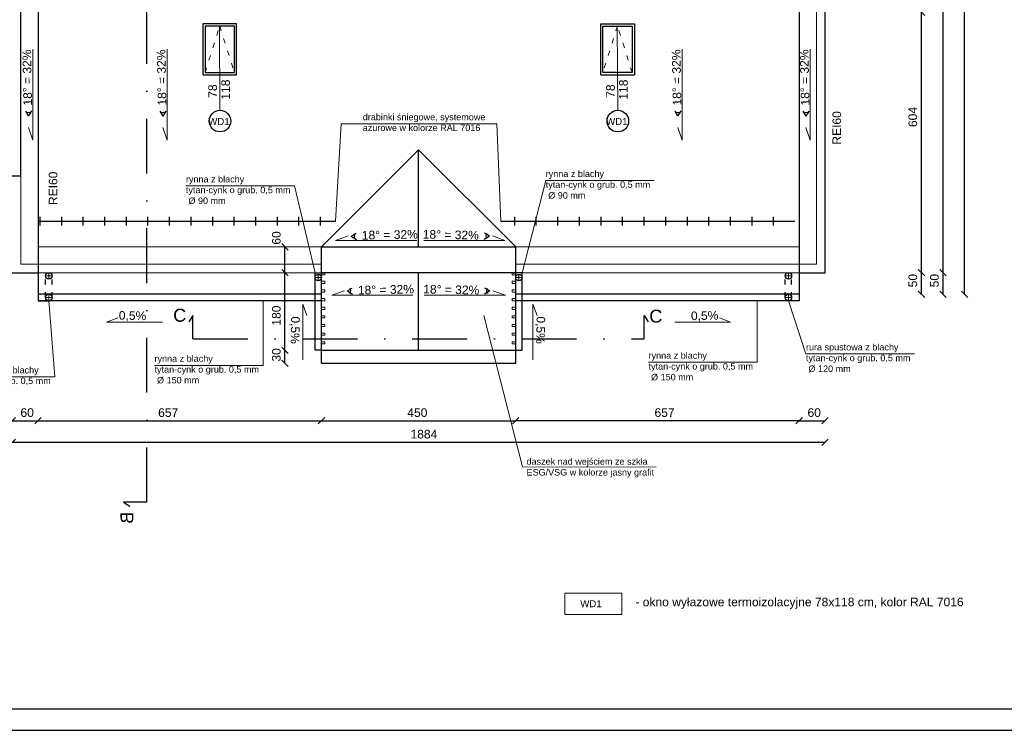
# Model space of a CAD drawing. Header units: millimetres. Extents: x 6197 to 108098, y 4257 to 29730.
# Tile 65 of 148: x 27428 to 29710, y 8828 to 10476. Entities that reach past the tile are written whole.
import ezdxf

# ---------------------------------------------------------------- set-up
doc = ezdxf.new("R2010")
doc.units = ezdxf.units.MM
doc.linetypes.add('ACAD_ISO03W100', pattern=[30, 12, -18])
doc.linetypes.add('DASHDOTX2', pattern=[50.8, 25.4, -12.7, 0, -12.7])
doc.layers.add('inne', color=7, linetype='Continuous')
doc.layers.add('R-TAB', color=1, linetype='Continuous')
doc.layers.add('OZNACZENIA opisy', color=18, linetype='Continuous', lineweight=0)
doc.styles.get("Standard").update_dxf_attribs({"font": 'arial.ttf'})
doc.dimstyles.new('ISO-25', dxfattribs={"dimtxt": 2.5, "dimasz": 2.5, "dimexe": 1.25, "dimexo": 0.625, "dimtad": 1, "dimtxsty": 'Standard', "dimcen": 2.5, "dimadec": 0, "dimazin": 0, "dimtfac": 1, "dimtmove": 0, "dimatfit": 3, "dimfxl": 1, "dimarcsym": 0})

# ---------------------------------------------------------------- blocks, each defined once
blk = doc.blocks.new('_Oblique')
at = {"color": 0, "linetype": 'ByBlock', "lineweight": -2}
blk.add_line((-0.5, -0.5), (0.5, 0.5), dxfattribs=at)
blk = doc.blocks.new('*D1024')
at = {"color": 0, "lineweight": -2, "transparency": 16777216}
blk.add_line((28127.97410567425, 9545.857290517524), (28577.97409756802, 9545.857290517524), dxfattribs=at)
at = {"layer": 'Defpoints', "color": 0, "transparency": 16777216}
for p in [(28127.97410567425, 9949.087869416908), (28577.97409756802, 9949.087870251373), (28577.97409756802, 9545.857290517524)]:
    blk.add_point(p, dxfattribs=at)
at = {"color": 0, "lineweight": -2, "transparency": 16777216, "xscale": 15, "yscale": 15, "zscale": 15, "rotation": 180}
blk.add_blockref('_Oblique', (28127.97410567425, 9545.857290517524), dxfattribs=at)
at = {"color": 0, "lineweight": -2, "transparency": 16777216, "xscale": 15, "yscale": 15, "zscale": 15}
blk.add_blockref('_Oblique', (28577.97409756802, 9545.857290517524), dxfattribs=at)
at = {"color": 0, "lineweight": 20, "transparency": 16777216, "insert": (28350.09994896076, 9564.531083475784), "char_height": 20, "attachment_point": 5}
blk.add_mtext('450', dxfattribs=at)
blk = doc.blocks.new('*D1025')
at = {"color": 0, "lineweight": -2, "transparency": 16777216}
blk.add_line((27410.9740973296, 9495.857290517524), (29294.9740973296, 9495.857290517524), dxfattribs=at)
at = {"layer": 'Defpoints', "color": 0, "transparency": 16777216}
for p in [(27410.9740973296, 9889.087868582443), (29294.9740973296, 9889.087868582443), (29294.9740973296, 9495.857290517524)]:
    blk.add_point(p, dxfattribs=at)
at = {"color": 0, "lineweight": -2, "transparency": 16777216, "xscale": 15, "yscale": 15, "zscale": 15, "rotation": 180}
blk.add_blockref('_Oblique', (27410.9740973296, 9495.857290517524), dxfattribs=at)
at = {"color": 0, "lineweight": -2, "transparency": 16777216, "xscale": 15, "yscale": 15, "zscale": 15}
blk.add_blockref('_Oblique', (29294.9740973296, 9495.857290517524), dxfattribs=at)
at = {"color": 0, "lineweight": 20, "transparency": 16777216, "insert": (28365.19626482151, 9514.531083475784), "char_height": 20, "attachment_point": 5}
blk.add_mtext('1884', dxfattribs=at)
blk = doc.blocks.new('*D1060')
at = {"color": 0, "lineweight": -2, "transparency": 16777216}
blk.add_line((29518.38559611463, 9889.087868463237), (29518.38559611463, 10493.08786846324), dxfattribs=at)
at = {"layer": 'Defpoints', "color": 0, "transparency": 16777216}
for p in [(29309.97409685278, 10493.08786846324), (29518.38559611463, 10493.08786846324), (29294.97409732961, 9889.087868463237)]:
    blk.add_point(p, dxfattribs=at)
at = {"color": 0, "lineweight": -2, "transparency": 16777216, "xscale": 15, "yscale": 15, "zscale": 15}
for p, rotation in [((29518.38559611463, 10493.08786846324), 90), ((29518.38559611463, 9889.087868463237), 270)]:
    blk.add_blockref('_Oblique', p, dxfattribs=dict(at, rotation=rotation))
at = {"color": 0, "lineweight": 20, "transparency": 16777216, "insert": (29498.39558585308, 10250.08053339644), "char_height": 20, "attachment_point": 5, "rotation": 90}
blk.add_mtext('604', dxfattribs=at)
blk = doc.blocks.new('*D1049')
at = {"color": 0, "lineweight": -2, "transparency": 16777216}
blk.add_line((29234.97409709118, 9545.857290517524), (28577.97409780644, 9545.857290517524), dxfattribs=at)
at = {"layer": 'Defpoints', "color": 0, "transparency": 16777216}
for p in [(29234.97409709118, 9889.087868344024), (28577.97409780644, 9824.087877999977), (28577.97409780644, 9545.857290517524)]:
    blk.add_point(p, dxfattribs=at)
at = {"color": 0, "lineweight": -2, "transparency": 16777216, "xscale": 15, "yscale": 15, "zscale": 15, "rotation": 180}
blk.add_blockref('_Oblique', (28577.97409780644, 9545.857290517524), dxfattribs=at)
at = {"color": 0, "lineweight": -2, "transparency": 16777216, "xscale": 15, "yscale": 15, "zscale": 15}
blk.add_blockref('_Oblique', (29234.97409709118, 9545.857290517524), dxfattribs=at)
at = {"color": 0, "lineweight": 20, "transparency": 16777216, "insert": (28923.00332410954, 9564.531083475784), "char_height": 20, "attachment_point": 5}
blk.add_mtext('657', dxfattribs=at)
blk = doc.blocks.new('*D1050')
at = {"color": 0, "lineweight": -2, "transparency": 16777216}
blk.add_line((29234.97409923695, 9545.857290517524), (29294.9740973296, 9545.857290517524), dxfattribs=at)
at = {"layer": 'Defpoints', "color": 0, "transparency": 16777216}
for p in [(29234.97409923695, 9889.087868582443), (29294.9740973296, 9889.087868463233), (29294.9740973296, 9545.857290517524)]:
    blk.add_point(p, dxfattribs=at)
at = {"color": 0, "lineweight": -2, "transparency": 16777216, "xscale": 15, "yscale": 15, "zscale": 15, "rotation": 180}
blk.add_blockref('_Oblique', (29234.97409923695, 9545.857290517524), dxfattribs=at)
at = {"color": 0, "lineweight": -2, "transparency": 16777216, "xscale": 15, "yscale": 15, "zscale": 15}
blk.add_blockref('_Oblique', (29294.9740973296, 9545.857290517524), dxfattribs=at)
at = {"color": 0, "lineweight": 20, "transparency": 16777216, "insert": (29269.79343207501, 9564.531083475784), "char_height": 20, "attachment_point": 5}
blk.add_mtext('60', dxfattribs=at)
blk = doc.blocks.new('*D1051')
at = {"color": 0, "lineweight": -2, "transparency": 16777216}
blk.add_line((29568.3855956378, 9889.087868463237), (29568.3855956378, 11449.08786858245), dxfattribs=at)
at = {"layer": 'Defpoints', "color": 0, "transparency": 16777216}
for p in [(29284.97409732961, 11449.08786858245), (29568.3855956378, 11449.08786858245), (29294.97409732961, 9889.087868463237)]:
    blk.add_point(p, dxfattribs=at)
at = {"color": 0, "lineweight": -2, "transparency": 16777216, "xscale": 15, "yscale": 15, "zscale": 15}
for p, rotation in [((29568.3855956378, 11449.08786858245), 90), ((29568.3855956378, 9889.087868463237), 270)]:
    blk.add_blockref('_Oblique', p, dxfattribs=dict(at, rotation=rotation))
at = {"color": 0, "lineweight": 20, "transparency": 16777216, "insert": (29548.39558585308, 10665.59148014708), "char_height": 20, "attachment_point": 5, "rotation": 90}
blk.add_mtext('1560', dxfattribs=at)
blk = doc.blocks.new('*D1036')
at = {"color": 0, "lineweight": -2, "transparency": 16777216}
blk.add_line((27470.97410567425, 9545.857290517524), (28127.97410567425, 9545.857290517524), dxfattribs=at)
at = {"layer": 'Defpoints', "color": 0, "transparency": 16777216}
for p in [(27470.97410567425, 9949.087868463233), (28127.97410567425, 9949.087870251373), (28127.97410567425, 9545.857290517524)]:
    blk.add_point(p, dxfattribs=at)
at = {"color": 0, "lineweight": -2, "transparency": 16777216, "xscale": 15, "yscale": 15, "zscale": 15, "rotation": 180}
blk.add_blockref('_Oblique', (27470.97410567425, 9545.857290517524), dxfattribs=at)
at = {"color": 0, "lineweight": -2, "transparency": 16777216, "xscale": 15, "yscale": 15, "zscale": 15}
blk.add_blockref('_Oblique', (28127.97410567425, 9545.857290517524), dxfattribs=at)
at = {"color": 0, "lineweight": 20, "transparency": 16777216, "insert": (27772.65771539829, 9564.531083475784), "char_height": 20, "attachment_point": 5}
blk.add_mtext('657', dxfattribs=at)
blk = doc.blocks.new('*D1037')
at = {"color": 0, "lineweight": -2, "transparency": 16777216}
blk.add_line((27410.9741075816, 9545.857290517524), (27470.97410567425, 9545.857290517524), dxfattribs=at)
at = {"layer": 'Defpoints', "color": 0, "transparency": 16777216}
for p in [(27410.9741075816, 9889.087868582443), (27470.97410567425, 9889.087868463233), (27470.97410567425, 9545.857290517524)]:
    blk.add_point(p, dxfattribs=at)
at = {"color": 0, "lineweight": -2, "transparency": 16777216, "xscale": 15, "yscale": 15, "zscale": 15, "rotation": 180}
blk.add_blockref('_Oblique', (27410.9741075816, 9545.857290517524), dxfattribs=at)
at = {"color": 0, "lineweight": -2, "transparency": 16777216, "xscale": 15, "yscale": 15, "zscale": 15}
blk.add_blockref('_Oblique', (27470.97410567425, 9545.857290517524), dxfattribs=at)
at = {"color": 0, "lineweight": 20, "transparency": 16777216, "insert": (27445.79344041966, 9564.531083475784), "char_height": 20, "attachment_point": 5}
blk.add_mtext('60', dxfattribs=at)
blk = doc.blocks.new('*D1039')
at = {"color": 0, "lineweight": -2, "transparency": 16777216}
blk.add_line((29518.38559849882, 9839.087868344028), (29518.38559849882, 9889.087865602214), dxfattribs=at)
at = {"layer": 'Defpoints', "color": 0, "transparency": 16777216}
for p in [(29294.97409732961, 9889.087865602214), (29518.38559849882, 9889.087865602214), (29234.9740970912, 9839.087868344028)]:
    blk.add_point(p, dxfattribs=at)
at = {"color": 0, "lineweight": -2, "transparency": 16777216, "xscale": 15, "yscale": 15, "zscale": 15}
for p, rotation in [((29518.38559849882, 9889.087865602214), 90), ((29518.38559849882, 9839.087868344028), 270)]:
    blk.add_blockref('_Oblique', p, dxfattribs=dict(at, rotation=rotation))
at = {"color": 0, "lineweight": 20, "transparency": 16777216, "insert": (29498.39558585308, 9870.630480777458), "char_height": 20, "attachment_point": 5, "rotation": 90}
blk.add_mtext('50', dxfattribs=at)
blk = doc.blocks.new('*D1041')
at = {"color": 0, "lineweight": -2, "transparency": 16777216}
blk.add_line((29568.38559802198, 9839.087868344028), (29568.38559802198, 9889.087868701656), dxfattribs=at)
at = {"layer": 'Defpoints', "color": 0, "transparency": 16777216}
for p in [(29294.97409732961, 9889.087868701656), (29568.38559802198, 9889.087868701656), (29234.9740970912, 9839.087868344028)]:
    blk.add_point(p, dxfattribs=at)
at = {"color": 0, "lineweight": -2, "transparency": 16777216, "xscale": 15, "yscale": 15, "zscale": 15}
for p, rotation in [((29568.38559802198, 9889.087868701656), 90), ((29568.38559802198, 9839.087868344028), 270)]:
    blk.add_blockref('_Oblique', p, dxfattribs=dict(at, rotation=rotation))
at = {"color": 0, "lineweight": 20, "transparency": 16777216, "insert": (29548.39558299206, 9870.630480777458), "char_height": 20, "attachment_point": 5, "rotation": 90}
blk.add_mtext('50', dxfattribs=at)
blk = doc.blocks.new('*D1043')
at = {"color": 0, "lineweight": -2, "transparency": 16777216}
blk.add_line((29618.38559754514, 9839.087868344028), (29618.38559754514, 11499.08786858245), dxfattribs=at)
at = {"layer": 'Defpoints', "color": 0, "transparency": 16777216}
for p in [(29224.98899896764, 11499.08786858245), (29618.38559754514, 11499.08786858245), (29234.9740970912, 9839.087868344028)]:
    blk.add_point(p, dxfattribs=at)
at = {"color": 0, "lineweight": -2, "transparency": 16777216, "xscale": 15, "yscale": 15, "zscale": 15}
for p, rotation in [((29618.38559754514, 11499.08786858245), 90), ((29618.38559754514, 9839.087868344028), 270)]:
    blk.add_blockref('_Oblique', p, dxfattribs=dict(at, rotation=rotation))
at = {"color": 0, "lineweight": 20, "transparency": 16777216, "insert": (29598.39558585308, 10665.59148014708), "char_height": 20, "attachment_point": 5, "rotation": 90}
blk.add_mtext('1660', dxfattribs=at)
blk = doc.blocks.new('*D1044')
at = {"color": 0, "lineweight": -2, "transparency": 16777216}
blk.add_line((28043.31912692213, 9679.087868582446), (28043.31912692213, 9709.087868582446), dxfattribs=at)
at = {"layer": 'Defpoints', "color": 0, "transparency": 16777216}
for p in [(28043.31912692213, 9709.087868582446), (28127.97409756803, 9709.087868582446), (28127.97409756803, 9679.087868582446)]:
    blk.add_point(p, dxfattribs=at)
at = {"color": 0, "lineweight": -2, "transparency": 16777216, "xscale": 15, "yscale": 15, "zscale": 15}
for p, rotation in [((28043.31912692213, 9709.087868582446), 90), ((28043.31912692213, 9679.087868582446), 270)]:
    blk.add_blockref('_Oblique', p, dxfattribs=dict(at, rotation=rotation))
at = {"color": 0, "lineweight": 20, "transparency": 16777216, "insert": (28023.32911284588, 9698.490867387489), "char_height": 20, "attachment_point": 5, "rotation": 90}
blk.add_mtext('30', dxfattribs=at)
blk = doc.blocks.new('*D1045')
at = {"color": 0, "lineweight": -2, "transparency": 16777216}
blk.add_line((28043.31912882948, 9709.087868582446), (28043.31912882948, 9889.087868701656), dxfattribs=at)
at = {"layer": 'Defpoints', "color": 0, "transparency": 16777216}
for p in [(28043.31912882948, 9889.087868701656), (28127.97409542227, 9889.087868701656), (28127.97409756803, 9709.087868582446)]:
    blk.add_point(p, dxfattribs=at)
at = {"color": 0, "lineweight": -2, "transparency": 16777216, "xscale": 15, "yscale": 15, "zscale": 15}
for p, rotation in [((28043.31912882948, 9889.087868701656), 90), ((28043.31912882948, 9709.087868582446), 270)]:
    blk.add_blockref('_Oblique', p, dxfattribs=dict(at, rotation=rotation))
at = {"color": 0, "lineweight": 20, "transparency": 16777216, "insert": (28023.32911284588, 9789.619903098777), "char_height": 20, "attachment_point": 5, "rotation": 90}
blk.add_mtext('180', dxfattribs=at)
blk = doc.blocks.new('*D1046')
at = {"color": 0, "lineweight": -2, "transparency": 16777216}
blk.add_line((28043.31913025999, 9889.087868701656), (28043.31913025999, 9949.087869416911), dxfattribs=at)
at = {"layer": 'Defpoints', "color": 0, "transparency": 16777216}
for p in [(28043.31913025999, 9949.087869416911), (28127.97410567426, 9949.087869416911), (28127.97409756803, 9889.087868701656)]:
    blk.add_point(p, dxfattribs=at)
at = {"color": 0, "lineweight": -2, "transparency": 16777216, "xscale": 15, "yscale": 15, "zscale": 15}
for p, rotation in [((28043.31913025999, 9949.087869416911), 90), ((28043.31913025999, 9889.087868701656), 270)]:
    blk.add_blockref('_Oblique', p, dxfattribs=dict(at, rotation=rotation))
at = {"color": 0, "lineweight": 20, "transparency": 16777216, "insert": (28023.32911284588, 9969.619903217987), "char_height": 20, "attachment_point": 5, "rotation": 90}
blk.add_mtext('60', dxfattribs=at)

msp = doc.modelspace()

# ---------------------------------------------------------------- linework, layer by layer
at = {"linetype": 'DASHDOTX2', "lineweight": 30, "ltscale": 5}
for p, q in [((27722.79482992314, 9356.924163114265), (27722.79482992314, 12100.90731002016)), ((27829.95850237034, 9736.054297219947), (28875.9896927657, 9736.054297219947))]:
    msp.add_line(p, q, dxfattribs=at)
at = {"lineweight": 30}
for p, q in [((27470.9740973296, 11514.08786858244), (27470.9740973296, 9824.087868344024)), ((27430.9740973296, 10114.08786858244), (27430.9740973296, 11449.08786858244)), ((29294.9740973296, 9889.087868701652), (29294.97409685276, 10718.99122203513)), ((29234.9740973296, 10663.89365161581), (29234.97409709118, 9889.087868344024)), ((27930.97410567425, 10466.08787096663), (27852.97410567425, 10466.08787096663)), ((27852.97410567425, 10466.08787096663), (27852.97410567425, 10348.08787096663)), ((27857.97410591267, 10461.08787096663), (27857.97410591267, 10353.08787096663)), ((27925.97410567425, 10461.08787096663), (27857.97410591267, 10461.08787108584)), ((27925.97410567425, 10353.08787096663), (27925.97410567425, 10461.08787084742)), ((27930.97410567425, 10348.08787096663), (27930.97410567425, 10466.08787096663)), ((28774.97408946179, 10466.08787096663), (28852.97408946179, 10466.08787096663)), ((28774.97408946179, 10348.08787096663), (28774.97408946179, 10466.08787096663)), ((28779.97408946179, 10461.08787096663), (28847.97408922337, 10461.08787108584)), ((28779.97408946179, 10353.08787096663), (28779.97408946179, 10461.08787084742)), ((28847.97408922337, 10461.08787096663), (28847.97408922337, 10353.08787096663)), ((28852.97408946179, 10466.08787096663), (28852.97408946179, 10348.08787096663)), ((27852.97410567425, 10348.08787096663), (27930.97410567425, 10348.08787096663)), ((27857.97410567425, 10353.08787096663), (27925.97410567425, 10353.08787096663)), ((28774.97408946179, 10348.08787096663), (28852.97408946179, 10348.08787096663)), ((28774.97408946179, 10348.08787096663), (28852.97408946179, 10348.08787096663)), ((28847.97408946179, 10353.08787096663), (28779.97408946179, 10353.08787096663)), ((27449.09096415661, 10252.27152789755), (27442.44566186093, 10263.58523644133)), ((27449.09096415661, 10252.27152789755), (27456.58041413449, 10264.34203852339)), ((27760.60104354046, 10252.27152789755), (27753.95574124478, 10263.58523644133)), ((27760.60104354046, 10252.27152789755), (27768.09049351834, 10264.34203852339)), ((28954.08772452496, 10252.27152789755), (28947.44242222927, 10263.58523644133)), ((28954.08772452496, 10252.27152789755), (28961.57717450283, 10264.34203852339)), ((29250.83906253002, 10252.27152789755), (29244.19376023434, 10263.58523644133)), ((29250.83906253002, 10252.27152789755), (29258.3285125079, 10264.34203852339)), ((28352.97410209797, 10174.08786536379), (28127.97410567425, 9949.087869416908)), ((28352.97410209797, 9949.087869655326), (28352.97410209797, 10174.08786536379)), ((28352.97410209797, 10174.08786536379), (28577.97409780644, 9949.087870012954)), ((28352.97410209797, 10174.08786536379), (28577.97409780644, 9949.087870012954)), ((27410.9740973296, 10114.08786858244), (27430.9740973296, 10114.08786858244)), ((27474.98899896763, 10018.69943917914), (27474.98899896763, 9998.699439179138)), ((27524.98899896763, 10018.69943917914), (27524.98899896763, 9998.699439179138)), ((27574.98899896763, 10018.69943917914), (27574.98899896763, 9998.699439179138)), ((27624.98899896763, 10018.69943917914), (27624.98899896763, 9998.699439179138)), ((27674.98899896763, 10018.69943917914), (27674.98899896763, 9998.699439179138)), ((27724.98899896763, 10018.69943917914), (27724.98899896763, 9998.699439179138)), ((27774.98899896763, 10018.69943917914), (27774.98899896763, 9998.699439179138)), ((27824.98899896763, 10018.69943917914), (27824.98899896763, 9998.699439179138)), ((27874.98899896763, 10018.69943917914), (27874.98899896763, 9998.699439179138)), ((27924.98899896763, 10018.69943917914), (27924.98899896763, 9998.699439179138)), ((27974.98899896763, 10018.69943917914), (27974.98899896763, 9998.699439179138)), ((28024.98899896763, 10018.69943917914), (28024.98899896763, 9998.699439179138)), ((28074.98899896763, 10018.69943917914), (28074.98899896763, 9998.699439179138)), ((28124.98899896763, 10018.69943917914), (28124.98899896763, 9998.699439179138)), ((28574.98899896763, 10018.69943917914), (28574.98899896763, 9998.699439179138)), ((28624.98899896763, 10018.69943917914), (28624.98899896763, 9998.699439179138)), ((28674.98899896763, 10018.69943917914), (28674.98899896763, 9998.699439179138)), ((28724.98899896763, 10018.69943917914), (28724.98899896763, 9998.699439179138)), ((28774.98899896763, 10018.69943917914), (28774.98899896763, 9998.699439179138)), ((28824.98899896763, 10018.69943917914), (28824.98899896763, 9998.699439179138)), ((28874.98899896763, 10018.69943917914), (28874.98899896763, 9998.699439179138)), ((28924.98899896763, 10018.69943917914), (28924.98899896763, 9998.699439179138)), ((28974.98899896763, 10018.69943917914), (28974.98899896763, 9998.699439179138)), ((29024.98899896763, 10018.69943917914), (29024.98899896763, 9998.699439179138)), ((29074.98899896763, 10018.69943917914), (29074.98899896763, 9998.699439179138)), ((29124.98899896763, 10018.69943917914), (29124.98899896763, 9998.699439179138)), ((29174.98899896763, 10018.69943917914), (29174.98899896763, 9998.699439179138)), ((27470.9740973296, 10008.69943917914), (28160.66268952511, 10008.69943917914)), ((28543.81200416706, 10008.69943917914), (29224.98899896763, 10008.69943917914)), ((28196.8448613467, 9973.879838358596), (28208.15856965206, 9980.525140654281)), ((28196.8448613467, 9973.879838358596), (28208.91537173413, 9966.390388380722)), ((28516.97668560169, 9973.910551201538), (28504.90617521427, 9966.421101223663)), ((28516.97668560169, 9973.910551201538), (28505.66297729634, 9980.555853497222)), ((28127.97409756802, 9679.087868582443), (28127.97410567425, 9949.087869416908)), ((28127.97409756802, 9949.087868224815), (28577.97409947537, 9949.087868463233)), ((28577.97409756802, 9679.087868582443), (28577.97409756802, 9949.087870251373)), ((27410.97409756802, 9889.087868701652), (27470.9740973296, 9889.087868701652)), ((28112.97409852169, 9889.087882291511), (28127.97409756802, 9889.087882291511)), ((28112.97409852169, 9709.087868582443), (28112.97409852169, 9889.087868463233)), ((28577.97409756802, 9889.087868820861), (28127.97410352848, 9889.087882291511)), ((28127.97409756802, 9889.087868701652), (28135.974074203, 9889.087868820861)), ((28352.97410209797, 9709.087868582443), (28352.97410209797, 9889.087868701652)), ((28569.97407444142, 9889.08786894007), (28577.97409756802, 9889.087868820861)), ((28592.97410567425, 9889.087882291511), (28577.97410662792, 9889.087882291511)), ((28592.97410567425, 9709.087868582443), (28592.97410567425, 9889.087868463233)), ((29234.97409709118, 9889.087868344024), (29234.97409709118, 9824.087868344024)), ((29234.97409923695, 9889.087868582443), (29294.9740973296, 9889.087868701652)), ((28127.97409756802, 9839.087868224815), (27470.9740973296, 9839.087868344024)), ((28187.84943731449, 9846.659048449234), (28199.16314561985, 9853.304350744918)), ((28187.84943731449, 9846.659048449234), (28199.91994770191, 9839.169598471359)), ((28518.09877594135, 9846.659048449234), (28506.02826555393, 9839.169598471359)), ((28518.09877594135, 9846.659048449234), (28506.785067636, 9853.304350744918)), ((29234.97409709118, 9839.087868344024), (28577.97409756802, 9839.087868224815)), ((28127.97409756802, 9824.087868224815), (27470.9740973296, 9824.087868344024)), ((27470.9740973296, 9824.087868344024), (27495.9740973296, 9824.087868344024)), ((29234.97409709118, 9824.087868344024), (28577.97409756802, 9824.087868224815)), ((28127.97409852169, 9709.087868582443), (28112.97409852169, 9709.087868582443)), ((28127.97409756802, 9709.087868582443), (28577.97409756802, 9709.087868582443)), ((28577.97410567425, 9709.087868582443), (28592.97410567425, 9709.087868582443)), ((28127.97409756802, 9679.087868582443), (28577.97409756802, 9679.087868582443)), ((28127.97409756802, 9679.087868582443), (28577.97409756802, 9679.087868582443))]:
    msp.add_line(p, q, dxfattribs=at)
at = {"lineweight": 20}
for p, q in [((27470.97409756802, 10871.08786834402), (27470.97409756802, 10197.08786834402)), ((29274.9740973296, 9909.087868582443), (29274.9740973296, 10714.08786846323)), ((29294.9740973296, 9889.087868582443), (29294.97409685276, 10718.99122203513)), ((29234.9740973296, 9949.087868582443), (29234.9740973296, 10543.08786858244)), ((29234.9740973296, 9949.087868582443), (29234.9740973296, 10543.08786858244)), ((27430.9740973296, 10497.08786858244), (27430.9740973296, 9909.087868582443)), ((27891.27197917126, 10461.08787096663), (27892.67623241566, 10265.69191445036)), ((28813.2719629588, 10461.08787096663), (28814.6762162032, 10265.69191445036)), ((27458.99084504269, 10407.47472454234), (27458.99084504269, 10196.49728990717)), ((27770.50092442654, 10407.47472454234), (27770.50092442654, 10196.49728990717)), ((28963.98760541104, 10407.47472454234), (28963.98760541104, 10196.49728990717)), ((29260.7389434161, 10407.47472454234), (29260.7389434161, 10196.49728990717)), ((27458.99084504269, 10196.49728990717), (27448.73721440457, 10225.51769329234)), ((27770.50092442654, 10196.49728990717), (27760.24729378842, 10225.51769329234)), ((28173.14394171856, 10234.40435506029), (28160.66268952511, 10008.69943917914)), ((28534.57356126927, 10234.35215867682), (28543.81200416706, 10008.69943917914)), ((28963.98760541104, 10196.49728990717), (28953.73397477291, 10225.51769329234)), ((29260.7389434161, 10196.49728990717), (29250.48531277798, 10225.51769329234)), ((27470.97409756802, 10197.08786834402), (27470.9740973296, 9949.087868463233)), ((27470.9740973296, 9949.087868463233), (27470.9740973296, 10197.08786846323)), ((27425.9740973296, 10114.08786858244), (27430.9740973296, 10114.08786858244)), ((28160.71622045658, 9963.979957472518), (28189.73662384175, 9974.233588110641)), ((28553.10532649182, 9964.01067031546), (28524.08492310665, 9974.264300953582)), ((27470.97410567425, 9949.087868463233), (29234.97409828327, 9949.087870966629)), ((28348.88708384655, 9963.979957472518), (28160.71622045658, 9963.979957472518)), ((28364.93446310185, 9964.01067031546), (28553.10532649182, 9964.01067031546)), ((27430.9740973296, 9909.087868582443), (27470.97409756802, 9909.087868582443)), ((27470.97409756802, 9909.087868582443), (28127.97410424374, 9909.087868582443)), ((28577.97409756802, 9909.087868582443), (29274.9740973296, 9909.087868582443)), ((27410.97409756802, 9889.087868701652), (29294.9740973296, 9889.087868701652)), ((27410.97409756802, 9889.087868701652), (29294.9740973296, 9889.087868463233)), ((28127.974074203, 9884.08787728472), (28135.974074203, 9884.08787728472)), ((28127.97409756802, 9889.087868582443), (28127.97409756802, 9679.087868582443)), ((28135.974074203, 9884.08787728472), (28135.974074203, 9889.087877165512)), ((28569.974074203, 9884.08787728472), (28569.974074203, 9889.087877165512)), ((28577.974074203, 9884.08787728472), (28569.974074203, 9884.08787728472)), ((28577.97409756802, 9679.087868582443), (28577.97409756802, 9889.087868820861)), ((28577.97409756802, 9889.087868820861), (28577.97409756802, 9884.087868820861)), ((28127.974074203, 9869.08787728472), (28135.974074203, 9869.08787728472)), ((28127.974074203, 9864.08787752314), (28135.974074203, 9864.08787752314)), ((28135.974074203, 9864.08787752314), (28135.974074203, 9869.08787740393)), ((28577.974074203, 9869.08787728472), (28569.974074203, 9869.08787728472)), ((28569.974074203, 9864.08787752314), (28569.974074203, 9869.08787740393)), ((28577.974074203, 9864.08787752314), (28569.974074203, 9864.08787752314)), ((28577.97409756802, 9859.08786905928), (28577.97409756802, 9854.08786905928)), ((28127.974074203, 9849.08787752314), (28135.974074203, 9849.08787752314)), ((28127.974074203, 9844.087877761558), (28135.974074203, 9844.087877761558)), ((28135.974074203, 9844.087877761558), (28135.974074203, 9849.087877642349)), ((28151.72079642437, 9836.759167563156), (28180.74119980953, 9847.012798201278)), ((28339.89165981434, 9836.759167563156), (28151.72079642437, 9836.759167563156)), ((28366.05655344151, 9836.759167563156), (28554.22741683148, 9836.759167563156)), ((28554.22741683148, 9836.759167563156), (28525.20701344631, 9847.012798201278)), ((28577.974074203, 9849.08787752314), (28569.974074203, 9849.08787752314)), ((28569.974074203, 9844.087877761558), (28569.974074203, 9849.087877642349)), ((28577.974074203, 9844.087877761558), (28569.974074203, 9844.087877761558)), ((28127.974074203, 9829.087877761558), (28135.974074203, 9829.087877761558)), ((28127.974074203, 9824.087877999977), (28135.974074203, 9824.087877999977)), ((28135.974074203, 9824.087877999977), (28135.974074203, 9829.087877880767)), ((28577.974074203, 9829.087877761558), (28569.974074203, 9829.087877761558)), ((28569.974074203, 9824.087877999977), (28569.974074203, 9829.087877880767)), ((28577.974074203, 9824.087877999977), (28569.974074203, 9824.087877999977)), ((28577.97409756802, 9829.087869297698), (28577.97409756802, 9824.087869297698)), ((28127.974074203, 9809.087877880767), (28135.974074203, 9809.087877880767)), ((28127.974074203, 9804.087878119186), (28135.974074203, 9804.087878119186)), ((28135.974074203, 9804.087878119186), (28135.974074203, 9809.087877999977)), ((28577.974074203, 9809.087877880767), (28569.974074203, 9809.087877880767)), ((28569.974074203, 9804.087878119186), (28569.974074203, 9809.087877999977)), ((28577.974074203, 9804.087878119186), (28569.974074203, 9804.087878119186)), ((28577.97409756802, 9799.087869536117), (28577.97409756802, 9794.087869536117)), ((28127.974074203, 9789.087878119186), (28135.974074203, 9789.087878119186)), ((28127.974074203, 9784.087878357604), (28135.974074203, 9784.087878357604)), ((28127.974074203, 9769.087878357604), (28135.974074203, 9769.087878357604)), ((28135.974074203, 9784.087878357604), (28135.974074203, 9789.087878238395)), ((28135.974074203, 9764.087878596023), (28135.974074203, 9769.087878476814)), ((28577.974074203, 9789.087878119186), (28569.974074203, 9789.087878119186)), ((28569.974074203, 9784.087878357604), (28569.974074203, 9789.087878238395)), ((28577.974074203, 9784.087878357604), (28569.974074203, 9784.087878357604)), ((28577.974074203, 9769.087878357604), (28569.974074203, 9769.087878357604)), ((28569.974074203, 9764.087878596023), (28569.974074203, 9769.087878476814)), ((28577.97409756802, 9769.087869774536), (28577.97409756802, 9764.087869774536)), ((28127.974074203, 9764.087878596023), (28135.974074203, 9764.087878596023)), ((28127.974074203, 9749.087878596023), (28135.974074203, 9749.087878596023)), ((28127.974074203, 9744.087878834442), (28135.974074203, 9744.087878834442)), ((28135.974074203, 9744.087878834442), (28135.974074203, 9749.087878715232)), ((28577.974074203, 9764.087878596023), (28569.974074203, 9764.087878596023)), ((28577.974074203, 9749.087878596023), (28569.974074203, 9749.087878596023)), ((28569.974074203, 9744.087878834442), (28569.974074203, 9749.087878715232)), ((28577.974074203, 9744.087878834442), (28569.974074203, 9744.087878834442)), ((28127.974074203, 9729.087878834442), (28135.974074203, 9729.087878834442)), ((28127.974074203, 9724.08787907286), (28135.974074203, 9724.08787907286)), ((28135.974074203, 9724.08787907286), (28135.974074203, 9729.087878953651)), ((28577.974074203, 9729.087878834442), (28569.974074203, 9729.087878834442)), ((28569.974074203, 9724.08787907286), (28569.974074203, 9729.087878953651)), ((28577.974074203, 9724.08787907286), (28569.974074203, 9724.08787907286)), ((28577.97409756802, 9739.087870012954), (28577.97409756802, 9734.087870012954)), ((28127.97409756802, 9709.087868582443), (28217.9740973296, 9709.087868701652)), ((28487.9740973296, 9709.087868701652), (28577.97409756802, 9709.087868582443)), ((28127.97409756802, 9679.087868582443), (28217.9740973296, 9679.087868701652)), ((28127.97409756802, 9679.087868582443), (28217.97409756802, 9679.087868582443)), ((28487.9740973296, 9679.087868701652), (28577.97409756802, 9679.087868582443))]:
    msp.add_line(p, q, dxfattribs=at)
at = {"linetype": 'ACAD_ISO03W100', "lineweight": 20}
for p, q in [((27857.97410591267, 10353.08787096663), (27891.97410567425, 10461.08787096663)), ((27891.97410567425, 10461.08787096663), (27925.97410567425, 10353.08787096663)), ((28813.97408946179, 10461.08787096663), (28779.97408946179, 10353.08787096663)), ((28847.97408922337, 10353.08787096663), (28813.97408946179, 10461.08787096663)), ((28217.97409756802, 9709.087868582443), (28487.97409756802, 9709.087868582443)), ((28217.97409756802, 9679.087868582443), (28487.97409756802, 9679.087868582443))]:
    msp.add_line(p, q, dxfattribs=at)
at = {"lineweight": 0}
for p, q in [((28173.14394171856, 10234.40435506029), (28534.57356126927, 10234.35215867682)), ((27813.36135299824, 10090.28077293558), (28065.25583823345, 10090.22857655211)), ((28065.2657981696, 10090.22857440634), (28112.97409852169, 9889.087868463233)), ((28592.97410567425, 9889.087882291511), (28647.52579911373, 10102.71323407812)), ((28647.15519722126, 10102.71331096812), (28899.04968245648, 10102.66111458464)), ((27509.78838022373, 9647.497308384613), (27495.97247489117, 9824.087868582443)), ((27992.44139655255, 9674.17320574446), (27992.44139655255, 9824.087868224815)), ((29137.40883477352, 9681.232642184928), (29137.40883477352, 9824.087868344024)), ((29250.68076856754, 9700.696616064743), (29209.97240288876, 9824.087868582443)), ((28593.54424079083, 9438.503709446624), (28504.07928522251, 9789.67429495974)), ((29250.31745036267, 9700.696691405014), (29502.21193559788, 9700.644495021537)), ((28885.51434953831, 9681.284838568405), (29137.40883477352, 9681.232642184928)), ((27740.54691131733, 9674.225402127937), (27992.44139655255, 9674.17320574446)), ((27257.89389498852, 9647.549504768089), (27509.78838022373, 9647.497308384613)), ((28593.54424079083, 9438.503709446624), (28903.50367506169, 9438.451513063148))]:
    msp.add_line(p, q, dxfattribs=at)
at = {"color": 0, "lineweight": 0}
for p, q in [((27488.47415645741, 9881.587868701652), (27503.47415645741, 9881.587868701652)), ((27495.9740973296, 9889.087868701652), (27495.9740973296, 9874.087868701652)), ((28120.47403844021, 9885.250473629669), (28120.47403844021, 9870.250473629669)), ((28585.47416575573, 9885.250473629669), (28585.47416575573, 9870.250473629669)), ((29217.47404773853, 9881.587868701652), (29202.47404773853, 9881.587868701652)), ((29209.97410686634, 9889.087868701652), (29209.97410686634, 9874.087868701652)), ((28112.97409756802, 9877.750473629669), (28127.97409756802, 9877.750473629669)), ((28592.97410662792, 9877.750473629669), (28577.97410662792, 9877.750473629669)), ((27495.9740973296, 9839.087868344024), (27495.9740973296, 9824.087868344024)), ((29209.97410686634, 9839.087868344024), (29209.97410686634, 9824.087868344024)), ((27488.47415645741, 9831.587868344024), (27503.47415645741, 9831.587868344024)), ((28084.31203492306, 9686.680397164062), (28084.31203492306, 9815.901102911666)), ((28084.31203492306, 9815.901102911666), (28094.26426585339, 9790.059757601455)), ((28617.44059618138, 9815.901102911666), (28627.3928271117, 9790.059757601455)), ((28617.44059618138, 9686.680397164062), (28617.44059618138, 9815.901102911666)), ((29217.47404773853, 9831.587868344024), (29202.47404773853, 9831.587868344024)), ((27630.0282369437, 9774.065853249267), (27655.86958225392, 9784.018084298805)), ((27759.24894269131, 9774.065853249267), (27630.0282369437, 9774.065853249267)), ((28946.69926150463, 9774.065853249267), (29075.91996725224, 9774.065853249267)), ((29075.91996725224, 9774.065853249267), (29050.07862194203, 9784.018084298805))]:
    msp.add_line(p, q, dxfattribs=at)
at = {"linetype": 'ACAD_ISO03W100', "lineweight": 30}
for p, q in [((27488.47415645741, 9831.587868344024), (27488.47415645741, 9881.587868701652)), ((27503.47415645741, 9831.587868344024), (27503.47415645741, 9881.587868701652)), ((29202.47404773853, 9831.587868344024), (29202.47404773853, 9881.587868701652)), ((29217.47404773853, 9831.587868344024), (29217.47404773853, 9881.587868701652))]:
    msp.add_line(p, q, dxfattribs=at)
for p, q in [((24652.62833674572, 8877.796765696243), (30992.62833674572, 8877.796765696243)), ((24602.62833674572, 8827.796765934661), (31042.62833674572, 8827.796765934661))]:
    msp.add_line(p, q)
for centre in [(27892.67623241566, 10240.69191445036), (28814.6762162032, 10240.69191445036)]:
    msp.add_circle(centre, 25)
at = {"color": 0, "lineweight": 30}
for centre in [(27495.97415645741, 9881.587868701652), (28120.47409756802, 9877.750473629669), (28585.47410662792, 9877.750473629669), (29209.97404773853, 9881.587868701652), (27495.97415645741, 9831.587868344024), (29209.97404773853, 9831.587868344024)]:
    msp.add_circle(centre, 7.5, dxfattribs=at)
at = {"lineweight": 30}
for centre, start, end in [((27449.09096415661, 10252.27152789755), 44.99999517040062, 135.0000048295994), ((27760.60104354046, 10252.27152789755), 44.99999517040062, 135.0000048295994), ((28954.08772452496, 10252.27152789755), 44.99999517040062, 135.0000048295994), ((29250.83906253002, 10252.27152789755), 44.99999517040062, 135.0000048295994), ((28196.8448613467, 9973.879838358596), 314.9999999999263, 45.0000000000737), ((28516.97668560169, 9973.910551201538), 134.9999855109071, 225.0000144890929), ((28187.84943731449, 9846.659048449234), 314.9999999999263, 45.0000000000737), ((28518.09877594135, 9846.659048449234), 134.9999903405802, 225.0000096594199)]:
    msp.add_arc(centre, 8.049795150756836, start, end, dxfattribs=at)
at = {"layer": 'inne', "lineweight": 30}
for p, q in [((27829.95850237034, 9789.902928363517), (27820.83538706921, 9774.994422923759)), ((27829.95850237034, 9736.054297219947), (27829.95850237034, 9789.902928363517)), ((28875.9896927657, 9736.054297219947), (28875.9896927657, 9789.902928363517)), ((28875.9896927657, 9789.902928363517), (28885.11280806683, 9774.994422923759)), ((27722.79482992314, 9356.924163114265), (27668.94619877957, 9356.924163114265)), ((27668.94619877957, 9356.924163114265), (27683.85470421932, 9347.801047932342))]:
    msp.add_line(p, q, dxfattribs=at)
at = {"layer": 'OZNACZENIA opisy', "color": 0}
msp.add_lwpolyline([(28692.0844822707, 9145.674830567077), (28823.615728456, 9145.674830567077), (28823.615728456, 9096.400543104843), (28692.0844822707, 9096.400543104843)], close=True, dxfattribs=at)

# ---------------------------------------------------------------- texts
for s, width, insert, char_height, attachment_point in [('\\pi219.97971;POWIERZCHNIA RAZEM ', 838.2029432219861, (21910.77331238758, 10407.23859986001), 25, 1), ('WD1', 68.36028754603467, (27915.10851963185, 10247.70442880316), 16, 3), ('\\A1;drabinki śniegowe, systemowe\\Pażurowe w kolorze RAL 7016', 305.4220082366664, (28223.59868462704, 10257.60012592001), 15, 1), ('WD1', 68.36028754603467, (28837.10850341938, 10247.70442880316), 16, 3), ('\\A1;rynna z blachy\\Ptytan-cynk o grub. 0,5 mm^J %%C 90 mm ', 305.4220082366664, (27813.72467120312, 10113.4765437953), 15, 1), ('\\A1;rynna z blachy\\Ptytan-cynk o grub. 0,5 mm^J %%C 90 mm ', 305.4220082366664, (28647.51851542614, 10125.90908182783), 15, 1), ('\\A1;rura spustowa z blachy\\Ptytan-cynk o grub. 0,5 mm^J %%C 120 mm ', 305.4220082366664, (29250.68076856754, 9723.892462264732), 15, 1), ('\\A1;rynna z blachy\\Ptytan-cynk o grub. 0,5 mm^J %%C 150 mm ', 305.4220082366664, (27740.91022952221, 9697.421172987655), 15, 1), ('\\A1;rynna z blachy\\Ptytan-cynk o grub. 0,5 mm^J %%C 150 mm ', 305.4220082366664, (28885.87766774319, 9704.480609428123), 15, 1), ('\\A1;rura spustowa z blachy\\Ptytan-cynk o grub. 0,5 mm^J %%C 120 mm ', 305.4220082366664, (27258.2572131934, 9670.745275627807), 15, 1), ('\\A1;daszek nad wejściem ze szkła ESG/VSG w kolorze jasny grafit ', 305.4220082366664, (28603.06285246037, 9458.701907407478), 15, 1), ('WD1', 68.36028754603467, (28777.20845778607, 9129.30516101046), 16, 3), (' - okno wyłazowe termoizolacyjne 78x118 cm, kolor RAL 7016', 829.7264655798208, (28847.53130944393, 9135.476892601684), 20, 1)]:
    msp.add_mtext_dynamic_manual_height_columns(s, width=width, gutter_width=12.5, heights=[0], dxfattribs=dict(insert=insert, char_height=char_height, attachment_point=attachment_point))
at = {"char_height": 20}
for s, insert, attachment_point, rotation in [('18%%D = 32%', (27437.18070061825, 10276.49075997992), 1, 91.11822936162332), ('18%%D = 32%', (27748.6907800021, 10276.49075997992), 1, 91.11822936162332), ('18%%D = 32%', (28942.1774609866, 10276.49075997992), 1, 91.11822936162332), ('18%%D = 32%', (29238.92879899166, 10276.49075997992), 1, 91.11822936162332), ('18%%D = 32%', (28221.06409342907, 9985.790101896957), 1, 1.1182293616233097), ('18%%D = 32%', (28492.75745351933, 9985.820814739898), 3, 358.8817706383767), ('18%%D = 32%', (28212.06866939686, 9858.569311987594), 1, 1.1182293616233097), ('18%%D = 32%', (28493.87954385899, 9858.569311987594), 3, 358.8817706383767), ('0,5%', (27722.06343372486, 9798.980640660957), 3, 358.8817706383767), ('0,5%', (28983.88477047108, 9798.980640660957), 1, 1.1182293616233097), ('0,5%', (28076.36847861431, 9723.865906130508), 3, 268.8817706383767), ('0,5%', (28645.23827036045, 9723.865906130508), 3, 268.8817706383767)]:
    msp.add_mtext_dynamic_manual_height_columns(s, width=202.6436712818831, gutter_width=12.5, heights=[0], dxfattribs=dict(at, insert=insert, attachment_point=attachment_point, rotation=rotation))
at = {"lineweight": 20, "char_height": 20, "attachment_point": 1, "rotation": 89.99999999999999}
for s, insert in [('\\pt0;78', (27865.67339976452, 10294.6594483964)), ('118', (27895.68286140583, 10290.40437830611)), ('\\pt0;78', (28787.67338355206, 10294.6594483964)), ('118', (28817.68284519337, 10290.40437830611))]:
    msp.add_mtext_dynamic_manual_height_columns(s, width=37.211574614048, gutter_width=12.5, heights=[0], dxfattribs=dict(at, insert=insert))
at = {"color": 1, "lineweight": 20, "char_height": 20, "attachment_point": 1, "rotation": 89.99999999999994}
for insert in [(29312.03690059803, 10186.03677452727), (27495.82940753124, 10045.86421419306)]:
    msp.add_mtext_dynamic_manual_height_columns('REI60', width=37.211574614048, gutter_width=12.5, heights=[0], dxfattribs=dict(at, insert=insert))
at = {"lineweight": 20, "char_height": 30, "attachment_point": 3}
for insert in [(27814.45825870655, 9805.390421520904), (28917.81036599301, 9803.275835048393)]:
    msp.add_mtext_dynamic_manual_height_columns('C', width=68.36028754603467, gutter_width=12.5, heights=[0], dxfattribs=dict(at, insert=insert))
at = {"layer": 'inne', "color": 7, "lineweight": 35, "extrusion": (0, 0, -1), "insert": (27662.00600584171, 9334.737056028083), "char_height": 30, "width": 266.8602282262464, "attachment_point": 1, "text_direction": (-7.960204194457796e-16, -1, 0)}
msp.add_mtext('B', dxfattribs=at)
at = {"layer": 'R-TAB', "color": 0, "ltscale": 24, "insert": (8032.76928027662, 10191.37113295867), "char_height": 30, "width": 2065.84350681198, "attachment_point": 1}
msp.add_mtext('\\pi798.17073;ELEWACJA PÓŁNOCNA', dxfattribs=at)

# ---------------------------------------------------------------- dimensions: what is measured, and where the dimension line sits
at = {"lineweight": 20}
for base, p1, p2, picture, middle in [((29618.38559754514, 11499.08786858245), (29234.97409709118, 9839.087868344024), (29224.98899896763, 11499.08786858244), '*D1043', (29598.39558585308, 10665.59148014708)), ((29568.3855956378, 11449.08786858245), (29294.9740973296, 9889.087868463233), (29284.9740973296, 11449.08786858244), '*D1051', (29548.39558585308, 10665.59148014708)), ((29518.38559611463, 10493.08786846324), (29294.9740973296, 9889.087868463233), (29309.97409685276, 10493.08786846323), '*D1060', (29498.39558585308, 10250.08053339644)), ((28043.31913025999, 9949.087869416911), (28127.97409756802, 9889.087868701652), (28127.97410567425, 9949.087869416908), '*D1046', (28023.32911284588, 9969.619903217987)), ((28043.31912882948, 9889.087868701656), (28127.97409756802, 9709.087868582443), (28127.97409542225, 9889.087868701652), '*D1045', (28023.32911284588, 9789.619903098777)), ((29518.38559849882, 9889.087865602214), (29234.97409709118, 9839.087868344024), (29294.9740973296, 9889.08786560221), '*D1039', (29498.39558585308, 9870.630480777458)), ((29568.38559802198, 9889.087868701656), (29234.97409709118, 9839.087868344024), (29294.9740973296, 9889.087868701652), '*D1041', (29548.39558299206, 9870.630480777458)), ((28043.31912692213, 9709.087868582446), (28127.97409756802, 9679.087868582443), (28127.97409756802, 9709.087868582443), '*D1044', (28023.32911284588, 9698.490867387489))]:
    dim = msp.add_linear_dim(base=base, p1=p1, p2=p2, angle=90, dimstyle='ISO-25', override={"dimtxt": 20, "dimasz": 15, "dimblk1": 'Oblique', "dimblk2": 'Oblique', "dimsah": 1, "dimse1": 1, "dimse2": 1, "dimtmove": 2}, dxfattribs=at)
    dim.commit()
    dim.dimension.update_dxf_attribs({"geometry": picture, "text_midpoint": middle, "dimtype": 160})
for base, p1, p2, picture, middle in [((28127.97410567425, 9545.857290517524), (27470.97410567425, 9949.087868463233), (28127.97410567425, 9949.087870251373), '*D1036', (27772.65771539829, 9564.531083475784)), ((28577.97409756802, 9545.857290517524), (28127.97410567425, 9949.087869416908), (28577.97409756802, 9949.087870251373), '*D1024', (28350.09994896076, 9564.531083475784)), ((29294.9740973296, 9495.857290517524), (27410.9740973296, 9889.087868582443), (29294.9740973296, 9889.087868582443), '*D1025', (28365.19626482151, 9514.531083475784)), ((27470.97410567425, 9545.857290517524), (27410.9741075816, 9889.087868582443), (27470.97410567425, 9889.087868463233), '*D1037', (27445.79344041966, 9564.531083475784)), ((28577.97409780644, 9545.857290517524), (29234.97409709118, 9889.087868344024), (28577.97409780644, 9824.087877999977), '*D1049', (28923.00332410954, 9564.531083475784)), ((29294.9740973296, 9545.857290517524), (29234.97409923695, 9889.087868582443), (29294.9740973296, 9889.087868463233), '*D1050', (29269.79343207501, 9564.531083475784))]:
    dim = msp.add_linear_dim(base=base, p1=p1, p2=p2, dimstyle='ISO-25', override={"dimtxt": 20, "dimasz": 15, "dimblk1": 'Oblique', "dimblk2": 'Oblique', "dimsah": 1, "dimse1": 1, "dimse2": 1, "dimtmove": 2}, dxfattribs=at)
    dim.commit()
    dim.dimension.update_dxf_attribs({"geometry": picture, "text_midpoint": middle, "dimtype": 160})

doc.saveas('drawing.dxf')
